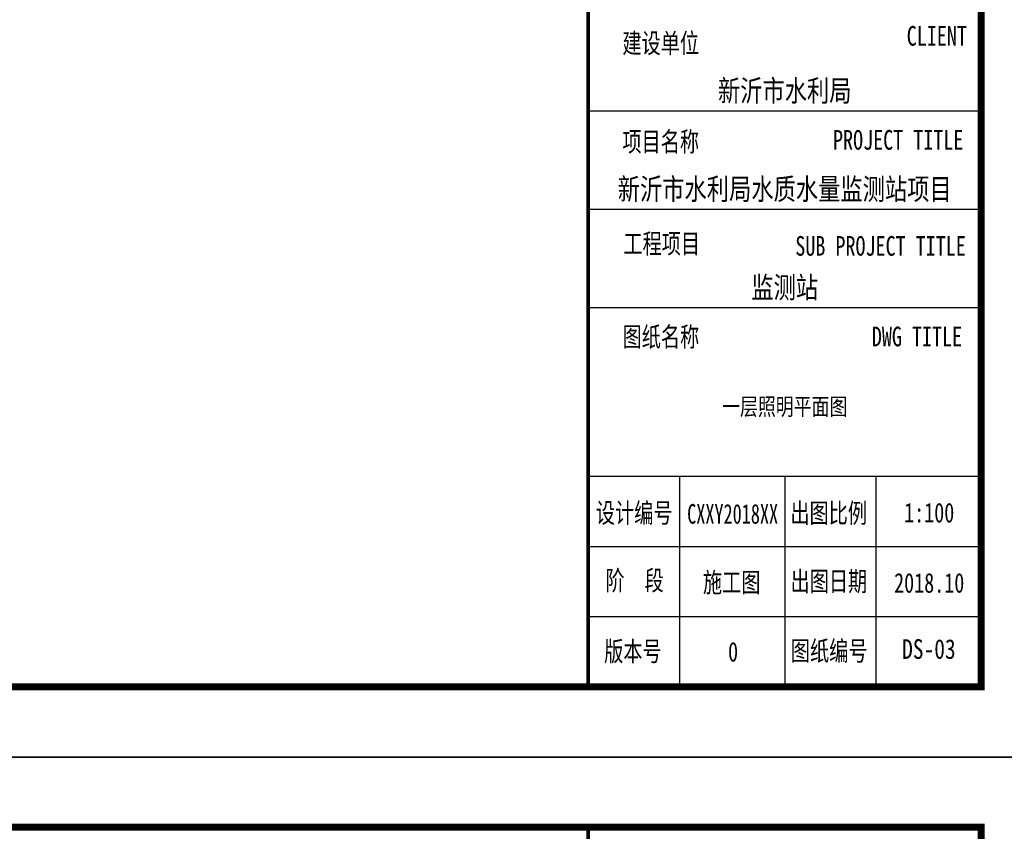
# Model space of a CAD drawing. Extents: x 427948 to 764348, y 274849 to 601549.
# Tile 168 of 212: x 665550 to 679576, y 511392 to 522950. Entities that reach past the tile are written whole.
import ezdxf
from ezdxf.enums import TextEntityAlignment as Align

# ---------------------------------------------------------------- set-up
doc = ezdxf.new("R2010")
doc.units = 0
doc.header["$LTSCALE"] = 1000
doc.header["$MEASUREMENT"] = 0
doc.layers.get('0').update_dxf_attribs({"linetype": 'CONTINUOUS'})
doc.layers.add('PUB_TITLE', color=4, linetype='CONTINUOUS')
doc.layers.add('TK', color=7, linetype='CONTINUOUS')
doc.styles.add('-宋体', font='txt', dxfattribs={"width": 0.8})
doc.styles.add('TKHZ1', font='txt', dxfattribs={"width": 0.8})

# ---------------------------------------------------------------- blocks, each defined once
blk = doc.blocks.new('24')
at = {"color": 4}
for p, q in [((-1110889, 145319), (-1110889, 202719)), ((-1110889, 147726), (-1110889, 147726)), ((-1116547, 145319), (-1110889, 145319))]:
    blk.add_line(p, q, dxfattribs=at)
at = {"layer": 'PUB_TITLE'}
for p, q in [((-1116489, 202719), (-1110889, 202719)), ((-1110889, 145319), (-1110889, 202719)), ((-1116489, 153519), (-1110889, 153519)), ((-1116489, 152119), (-1110889, 152119)), ((-1116489, 150719), (-1110889, 150719)), ((-1116489, 148319), (-1110889, 148319)), ((-1115189, 148319), (-1115189, 145319)), ((-1113689, 148319), (-1113689, 145319)), ((-1112389, 148319), (-1112389, 145319)), ((-1116489, 147319), (-1110889, 147319)), ((-1116489, 146319), (-1110889, 146319))]:
    blk.add_line(p, q, dxfattribs=at)
at = {"layer": 'PUB_TITLE', "linetype": 'Continuous'}
blk.add_lwpolyline([(-1193989, 144319), (-1109889, 144319), (-1109889, 203719), (-1193989, 203719)], close=True, dxfattribs=at)
at = {"layer": 'PUB_TITLE', "linetype": 'Continuous', "const_width": 100}
blk.add_lwpolyline([(-1191489, 145319), (-1110889, 145319), (-1110889, 202719), (-1191489, 202719)], close=True, dxfattribs=at)
at = {"layer": 'PUB_TITLE', "const_width": 50}
blk.add_lwpolyline([(-1116489, 145319), (-1116489, 202719)], dxfattribs=at)
at = {"layer": 'PUB_TITLE', "linetype": 'Continuous', "const_width": 80}
blk.add_lwpolyline([(-1110889, 145319), (-1110889, 202719)], dxfattribs=at)
at = {"layer": 'TK', "style": '-宋体', "width": 0.75}
for s, p in [('CLIENT', (-1111951, 154449, 0)), ('建设单位', (-1116001, 154344)), ('项目名称', (-1116001, 152942)), ('PROJECT TITLE', (-1113001, 152968, 0)), ('图纸名称', (-1115999, 150163)), ('DWG TITLE', (-1112448, 150168, 0)), ('设计编号', (-1116380, 147656, 0)), ('出图比例', (-1113609, 147653, 0)), ('阶  段', (-1116244, 146693, 0)), ('施工图', (-1114854, 146666, 0)), ('出图日期', (-1113606, 146682, 0)), ('版本号', (-1116261, 145685, 0)), ('图纸编号', (-1113602, 145691, 0)), ('0', (-1114496, 145678, 0))]:
    blk.add_text(s, height=280, dxfattribs=at).set_placement(p)
at = {"layer": 'TK'}
for s, height, style, width, p in [('新沂市水利局', 304.9, 'TKHZ1', 0.8, (-1113689, 153655)), ('新沂市水利局水质水量监测站项目', 304.92, 'TKHZ1', 0.8, (-1113689, 152255)), ('监测站', 304.9, 'TKHZ1', 0.8, (-1113689, 150855)), ('CXXY2018XX', 280, '-宋体', 0.68, (-1114431, 147642)), ('1:100', 280, '-宋体', 0.75, (-1111631, 147659)), ('2018.10', 280, '-宋体', 0.75, (-1111631, 146659))]:
    blk.add_text(s, height=height, dxfattribs=dict(at, style=style, width=width)).set_placement(p, align=Align.CENTER)
at = {"layer": 'TK', "style": '-宋体', "width": 0.75}
for s, p in [('工程项目', (-1115441, 151633)), ('SUB PROJECT TITLE', (-1112324, 151598))]:
    blk.add_text(s, height=280, dxfattribs=at).set_placement(p, align=Align.MIDDLE)

msp = doc.modelspace()

# ---------------------------------------------------------------- block references
for p in [(1790136.9, 368130.5), (1790136.9, 308730.5)]:
    msp.add_blockref('24', p)

# ---------------------------------------------------------------- texts
at = {"style": 'TKHZ1', "width": 0.8}
msp.add_text('一层照明平面图', height=245, dxfattribs=at).set_placement((676448, 517317.2), align=Align.CENTER)
at = {"layer": 'TK', "style": 'TKHZ1', "width": 0.8}
msp.add_text('DS-03', height=280, dxfattribs=at).set_placement((678501.6, 513847.6), align=Align.CENTER)

doc.saveas('drawing.dxf')
